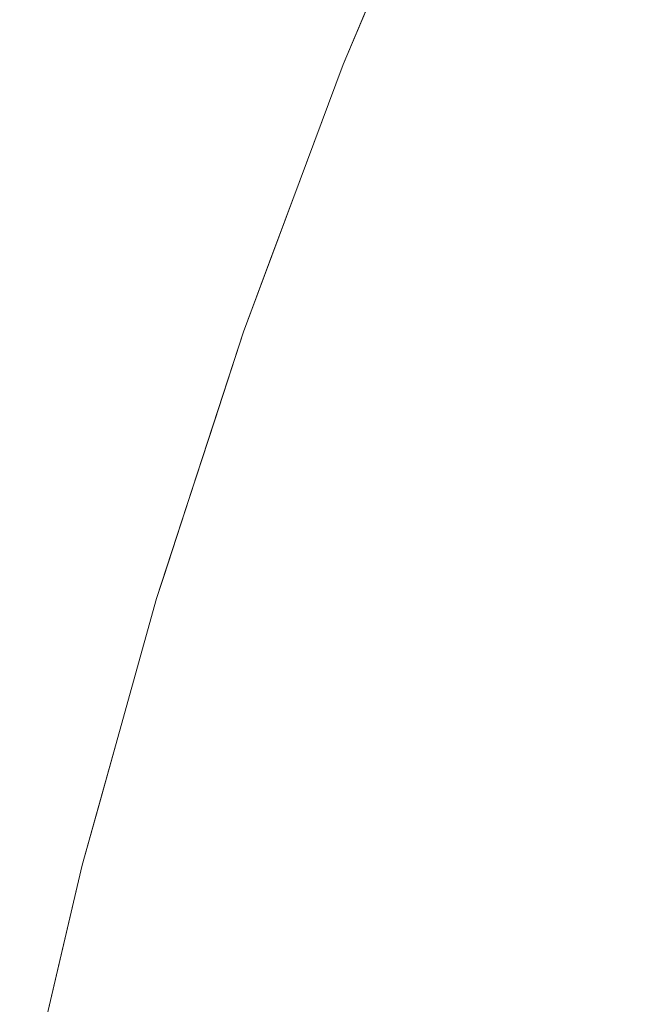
# Model space of a CAD drawing. Header units: centimetres. Extents: x -35.1 to 36.2, y 3.4 to 5.2.
# Tile 58 of 256: x -35.08488 to -35.07735, y 5.11741 to 5.1292. Entities that reach past the tile are written whole.
import ezdxf

# ---------------------------------------------------------------- set-up
doc = ezdxf.new("R2010")
doc.units = ezdxf.units.CM
doc.header["$LTSCALE"] = 2.54
doc.layers.add('Lucido design-1', color=7, linetype='Continuous')

# ---------------------------------------------------------------- blocks, each defined once
blk = doc.blocks.new('Gruppo-4-1')
at = {"color": 7, "linetype": 'Continuous', "lineweight": 9}
for points, invisible_edges in [([(-35.08039, 5.130137, -1872.917076), (-35.081171, 5.128209, -1872.917076), (-35.081011, 5.128658, -1872.915514)], 11), ([(-35.08039, 5.130137, -1872.917076), (-35.080343, 5.130126, -1872.918638), (-35.081124, 5.128198, -1872.918638), (-35.081171, 5.128209, -1872.917076)], 15), ([(-35.081046, 5.128181, -1872.920199), (-35.081124, 5.128198, -1872.918638), (-35.080343, 5.130126, -1872.918638), (-35.080266, 5.130108, -1872.920199)], 15), ([(-35.080266, 5.130108, -1872.920199), (-35.080157, 5.130082, -1872.921758), (-35.080936, 5.128157, -1872.921758), (-35.081046, 5.128181, -1872.920199)], 15), ([(-35.081011, 5.128658, -1872.915514), (-35.080389, 5.130134, -1872.915514), (-35.08039, 5.130137, -1872.917076)], 10), ([(-35.080795, 5.12917, -1872.315514), (-35.080389, 5.130134, -1872.315514), (-35.080389, 5.130134, -1872.915514), (-35.081011, 5.128658, -1872.915514)], 10), ([(-35.080795, 5.128127, -1872.923315), (-35.080936, 5.128157, -1872.921758), (-35.080157, 5.130082, -1872.921758), (-35.080017, 5.130049, -1872.923315)], 15), ([(-35.080742, 5.12916, -1872.31239), (-35.080343, 5.130126, -1872.31239), (-35.080389, 5.130134, -1872.315514), (-35.080795, 5.12917, -1872.315514)], 11), ([(-35.080017, 5.130049, -1872.923315), (-35.079846, 5.130009, -1872.924868), (-35.080623, 5.128089, -1872.924868), (-35.080795, 5.128127, -1872.923315)], 15), ([(-35.080554, 5.129118, -1872.30927), (-35.080157, 5.130082, -1872.30927), (-35.080343, 5.130126, -1872.31239), (-35.080742, 5.12916, -1872.31239)], 15), ([(-35.080243, 5.129047, -1872.30616), (-35.079846, 5.130009, -1872.30616), (-35.080157, 5.130082, -1872.30927), (-35.080554, 5.129118, -1872.30927)], 15), ([(-35.080421, 5.128045, -1872.926419), (-35.080623, 5.128089, -1872.924868), (-35.079846, 5.130009, -1872.924868), (-35.079645, 5.129962, -1872.926419)], 15), ([(-35.079645, 5.129962, -1872.926419), (-35.079412, 5.129908, -1872.927965), (-35.080187, 5.127994, -1872.927965), (-35.080421, 5.128045, -1872.926419)], 15), ([(-35.079808, 5.128949, -1872.303063), (-35.079412, 5.129908, -1872.303063), (-35.079846, 5.130009, -1872.30616), (-35.080243, 5.129047, -1872.30616)], 15), ([(-35.079923, 5.127937, -1872.929507), (-35.080187, 5.127994, -1872.927965), (-35.079412, 5.129908, -1872.927965), (-35.07915, 5.129846, -1872.929507)], 15), ([(-35.07915, 5.129846, -1872.929507), (-35.078857, 5.129778, -1872.931044), (-35.079628, 5.127872, -1872.931044), (-35.079923, 5.127937, -1872.929507)], 15), ([(-35.079251, 5.128823, -1872.299984), (-35.078857, 5.129778, -1872.299984), (-35.079412, 5.129908, -1872.303063), (-35.079808, 5.128949, -1872.303063)], 15), ([(-35.079304, 5.127801, -1872.932576), (-35.079628, 5.127872, -1872.931044), (-35.078857, 5.129778, -1872.931044), (-35.078534, 5.129702, -1872.932576)], 15), ([(-35.078534, 5.129702, -1872.932576), (-35.078182, 5.129619, -1872.934101), (-35.078949, 5.127724, -1872.934101), (-35.079304, 5.127801, -1872.932576)], 15), ([(-35.078573, 5.12867, -1872.296927), (-35.078182, 5.129619, -1872.296927), (-35.078857, 5.129778, -1872.299984), (-35.079251, 5.128823, -1872.299984)], 15), ([(-35.078564, 5.12764, -1872.935619), (-35.078949, 5.127724, -1872.934101), (-35.078182, 5.129619, -1872.934101), (-35.077799, 5.12953, -1872.935619)], 15), ([(-35.077777, 5.128489, -1872.293898), (-35.077388, 5.129433, -1872.293898), (-35.078182, 5.129619, -1872.296927), (-35.078573, 5.12867, -1872.296927)], 15), ([(-35.077799, 5.12953, -1872.935619), (-35.077388, 5.129433, -1872.93713), (-35.07815, 5.12755, -1872.93713), (-35.078564, 5.12764, -1872.935619)], 15), ([(-35.077707, 5.127453, -1872.938634), (-35.07815, 5.12755, -1872.93713), (-35.077388, 5.129433, -1872.93713), (-35.076948, 5.12933, -1872.938634)], 15), ([(-35.076864, 5.128283, -1872.290899), (-35.076478, 5.12922, -1872.290899), (-35.077388, 5.129433, -1872.293898), (-35.077777, 5.128489, -1872.293898)], 15), ([(-35.076948, 5.12933, -1872.938634), (-35.076478, 5.12922, -1872.940129), (-35.077235, 5.12735, -1872.940129), (-35.077707, 5.127453, -1872.938634)], 15), ([(-35.080795, 5.12917, -1872.315514), (-35.081011, 5.128658, -1872.315514), (-35.081124, 5.128198, -1872.31239), (-35.080742, 5.12916, -1872.31239)], 14), ([(-35.080742, 5.12916, -1872.31239), (-35.081124, 5.128198, -1872.31239), (-35.080936, 5.128157, -1872.30927), (-35.080554, 5.129118, -1872.30927)], 15), ([(-35.081011, 5.128658, -1872.915514), (-35.081011, 5.128658, -1872.315514), (-35.080795, 5.12917, -1872.315514)], 9), ([(-35.080554, 5.129118, -1872.30927), (-35.080936, 5.128157, -1872.30927), (-35.080623, 5.128089, -1872.30616), (-35.080243, 5.129047, -1872.30616)], 15), ([(-35.080243, 5.129047, -1872.30616), (-35.080623, 5.128089, -1872.30616), (-35.080187, 5.127994, -1872.303063), (-35.079808, 5.128949, -1872.303063)], 15), ([(-35.079808, 5.128949, -1872.303063), (-35.080187, 5.127994, -1872.303063), (-35.079628, 5.127872, -1872.299984), (-35.079251, 5.128823, -1872.299984)], 15), ([(-35.079251, 5.128823, -1872.299984), (-35.079628, 5.127872, -1872.299984), (-35.078949, 5.127724, -1872.296927), (-35.078573, 5.12867, -1872.296927)], 15), ([(-35.081011, 5.128658, -1872.915514), (-35.082203, 5.125461, -1872.915514), (-35.081892, 5.126296, -1872.315514), (-35.081537, 5.127248, -1872.315514)], 10), ([(-35.081889, 5.126298, -1872.917076), (-35.082203, 5.125461, -1872.915514), (-35.081011, 5.128658, -1872.915514), (-35.081171, 5.128209, -1872.917076)], 13), ([(-35.08149, 5.127241, -1872.31239), (-35.081124, 5.128198, -1872.31239), (-35.081011, 5.128658, -1872.315514), (-35.081537, 5.127248, -1872.315514)], 11), ([(-35.081537, 5.127248, -1872.315514), (-35.081011, 5.128658, -1872.315514), (-35.081011, 5.128658, -1872.915514)], 10), ([(-35.078573, 5.12867, -1872.296927), (-35.078949, 5.127724, -1872.296927), (-35.07815, 5.12755, -1872.293898), (-35.077777, 5.128489, -1872.293898)], 15), ([(-35.077777, 5.128489, -1872.293898), (-35.07815, 5.12755, -1872.293898), (-35.077235, 5.12735, -1872.290899), (-35.076864, 5.128283, -1872.290899)], 15), ([(-35.081171, 5.128209, -1872.917076), (-35.081124, 5.128198, -1872.918638), (-35.081842, 5.126288, -1872.918638), (-35.081889, 5.126298, -1872.917076)], 15), ([(-35.081763, 5.126272, -1872.920199), (-35.081842, 5.126288, -1872.918638), (-35.081124, 5.128198, -1872.918638), (-35.081046, 5.128181, -1872.920199)], 15), ([(-35.081046, 5.128181, -1872.920199), (-35.080936, 5.128157, -1872.921758), (-35.081653, 5.12625, -1872.921758), (-35.081763, 5.126272, -1872.920199)], 15), ([(-35.081511, 5.126221, -1872.923315), (-35.081653, 5.12625, -1872.921758), (-35.080936, 5.128157, -1872.921758), (-35.080795, 5.128127, -1872.923315)], 15), ([(-35.081302, 5.127201, -1872.30927), (-35.080936, 5.128157, -1872.30927), (-35.081124, 5.128198, -1872.31239), (-35.08149, 5.127241, -1872.31239)], 15), ([(-35.080989, 5.127136, -1872.30616), (-35.080623, 5.128089, -1872.30616), (-35.080936, 5.128157, -1872.30927), (-35.081302, 5.127201, -1872.30927)], 15), ([(-35.080795, 5.128127, -1872.923315), (-35.080623, 5.128089, -1872.924868), (-35.081338, 5.126187, -1872.924868), (-35.081511, 5.126221, -1872.923315)], 15), ([(-35.081135, 5.126145, -1872.926419), (-35.081338, 5.126187, -1872.924868), (-35.080623, 5.128089, -1872.924868), (-35.080421, 5.128045, -1872.926419)], 15), ([(-35.080421, 5.128045, -1872.926419), (-35.080187, 5.127994, -1872.927965), (-35.0809, 5.126098, -1872.927965), (-35.081135, 5.126145, -1872.926419)], 15), ([(-35.080551, 5.127044, -1872.303063), (-35.080187, 5.127994, -1872.303063), (-35.080623, 5.128089, -1872.30616), (-35.080989, 5.127136, -1872.30616)], 15), ([(-35.080634, 5.126044, -1872.929507), (-35.0809, 5.126098, -1872.927965), (-35.080187, 5.127994, -1872.927965), (-35.079923, 5.127937, -1872.929507)], 15), ([(-35.079923, 5.127937, -1872.929507), (-35.079628, 5.127872, -1872.931044), (-35.080338, 5.125984, -1872.931044), (-35.080634, 5.126044, -1872.929507)], 15), ([(-35.079991, 5.126926, -1872.299984), (-35.079628, 5.127872, -1872.299984), (-35.080187, 5.127994, -1872.303063), (-35.080551, 5.127044, -1872.303063)], 15), ([(-35.080011, 5.125918, -1872.932576), (-35.080338, 5.125984, -1872.931044), (-35.079628, 5.127872, -1872.931044), (-35.079304, 5.127801, -1872.932576)], 15), ([(-35.079304, 5.127801, -1872.932576), (-35.078949, 5.127724, -1872.934101), (-35.079654, 5.125846, -1872.934101), (-35.080011, 5.125918, -1872.932576)], 15), ([(-35.079309, 5.126783, -1872.296927), (-35.078949, 5.127724, -1872.296927), (-35.079628, 5.127872, -1872.299984), (-35.079991, 5.126926, -1872.299984)], 15), ([(-35.079268, 5.125768, -1872.935619), (-35.079654, 5.125846, -1872.934101), (-35.078949, 5.127724, -1872.934101), (-35.078564, 5.12764, -1872.935619)], 15), ([(-35.078508, 5.126615, -1872.293898), (-35.07815, 5.12755, -1872.293898), (-35.078949, 5.127724, -1872.296927), (-35.079309, 5.126783, -1872.296927)], 15), ([(-35.078564, 5.12764, -1872.935619), (-35.07815, 5.12755, -1872.93713), (-35.078852, 5.125684, -1872.93713), (-35.079268, 5.125768, -1872.935619)], 15), ([(-35.078406, 5.125594, -1872.938634), (-35.078852, 5.125684, -1872.93713), (-35.07815, 5.12755, -1872.93713), (-35.077707, 5.127453, -1872.938634)], 15), ([(-35.077591, 5.126422, -1872.290899), (-35.077235, 5.12735, -1872.290899), (-35.07815, 5.12755, -1872.293898), (-35.078508, 5.126615, -1872.293898)], 15), ([(-35.077707, 5.127453, -1872.938634), (-35.077235, 5.12735, -1872.940129), (-35.077931, 5.125498, -1872.940129), (-35.078406, 5.125594, -1872.938634)], 15), ([(-35.077428, 5.125397, -1872.941616), (-35.077931, 5.125498, -1872.940129), (-35.077235, 5.12735, -1872.940129), (-35.076735, 5.127241, -1872.941616)], 15), ([(-35.076558, 5.126205, -1872.287934), (-35.076206, 5.127126, -1872.287934), (-35.077235, 5.12735, -1872.290899), (-35.077591, 5.126422, -1872.290899)], 15), ([(-35.081537, 5.127248, -1872.315514), (-35.081892, 5.126296, -1872.315514), (-35.081842, 5.126288, -1872.31239), (-35.08149, 5.127241, -1872.31239)], 14), ([(-35.08149, 5.127241, -1872.31239), (-35.081842, 5.126288, -1872.31239), (-35.081653, 5.12625, -1872.30927), (-35.081302, 5.127201, -1872.30927)], 15), ([(-35.081302, 5.127201, -1872.30927), (-35.081653, 5.12625, -1872.30927), (-35.081338, 5.126187, -1872.30616), (-35.080989, 5.127136, -1872.30616)], 15), ([(-35.076735, 5.127241, -1872.941616), (-35.076206, 5.127126, -1872.943094), (-35.076896, 5.125289, -1872.943094), (-35.077428, 5.125397, -1872.941616)], 15), ([(-35.080989, 5.127136, -1872.30616), (-35.081338, 5.126187, -1872.30616), (-35.0809, 5.126098, -1872.303063), (-35.080551, 5.127044, -1872.303063)], 15), ([(-35.080551, 5.127044, -1872.303063), (-35.0809, 5.126098, -1872.303063), (-35.080338, 5.125984, -1872.299984), (-35.079991, 5.126926, -1872.299984)], 15), ([(-35.079991, 5.126926, -1872.299984), (-35.080338, 5.125984, -1872.299984), (-35.079654, 5.125846, -1872.296927), (-35.079309, 5.126783, -1872.296927)], 15), ([(-35.079309, 5.126783, -1872.296927), (-35.079654, 5.125846, -1872.296927), (-35.078852, 5.125684, -1872.293898), (-35.078508, 5.126615, -1872.293898)], 15), ([(-35.078508, 5.126615, -1872.293898), (-35.078852, 5.125684, -1872.293898), (-35.077931, 5.125498, -1872.290899), (-35.077591, 5.126422, -1872.290899)], 15), ([(-35.077591, 5.126422, -1872.290899), (-35.077931, 5.125498, -1872.290899), (-35.076896, 5.125289, -1872.287934), (-35.076558, 5.126205, -1872.287934)], 15), ([(-35.082547, 5.124406, -1872.917076), (-35.082203, 5.125461, -1872.915514), (-35.081889, 5.126298, -1872.917076)], 11), ([(-35.081889, 5.126298, -1872.917076), (-35.081842, 5.126288, -1872.918638), (-35.082499, 5.124397, -1872.918638), (-35.082547, 5.124406, -1872.917076)], 15), ([(-35.08242, 5.124382, -1872.920199), (-35.082499, 5.124397, -1872.918638), (-35.081842, 5.126288, -1872.918638), (-35.081763, 5.126272, -1872.920199)], 15), ([(-35.081763, 5.126272, -1872.920199), (-35.081653, 5.12625, -1872.921758), (-35.082309, 5.124361, -1872.921758), (-35.08242, 5.124382, -1872.920199)], 15), ([(-35.082178, 5.12534, -1872.31239), (-35.081842, 5.126288, -1872.31239), (-35.081892, 5.126296, -1872.315514), (-35.082203, 5.125461, -1872.315514)], 11), ([(-35.082203, 5.125461, -1872.915514), (-35.082203, 5.125461, -1872.315514), (-35.081892, 5.126296, -1872.315514)], 9), ([(-35.081988, 5.125303, -1872.30927), (-35.081653, 5.12625, -1872.30927), (-35.081842, 5.126288, -1872.31239), (-35.082178, 5.12534, -1872.31239)], 15), ([(-35.082167, 5.124335, -1872.923315), (-35.082309, 5.124361, -1872.921758), (-35.081653, 5.12625, -1872.921758), (-35.081511, 5.126221, -1872.923315)], 15), ([(-35.081511, 5.126221, -1872.923315), (-35.081338, 5.126187, -1872.924868), (-35.081993, 5.124302, -1872.924868), (-35.082167, 5.124335, -1872.923315)], 15), ([(-35.081788, 5.124264, -1872.926419), (-35.081993, 5.124302, -1872.924868), (-35.081338, 5.126187, -1872.924868), (-35.081135, 5.126145, -1872.926419)], 15), ([(-35.081673, 5.125242, -1872.30616), (-35.081338, 5.126187, -1872.30616), (-35.081653, 5.12625, -1872.30927), (-35.081988, 5.125303, -1872.30927)], 15), ([(-35.081135, 5.126145, -1872.926419), (-35.0809, 5.126098, -1872.927965), (-35.081552, 5.12422, -1872.927965), (-35.081788, 5.124264, -1872.926419)], 15), ([(-35.081233, 5.125157, -1872.303063), (-35.0809, 5.126098, -1872.303063), (-35.081338, 5.126187, -1872.30616), (-35.081673, 5.125242, -1872.30616)], 15), ([(-35.081285, 5.12417, -1872.929507), (-35.081552, 5.12422, -1872.927965), (-35.0809, 5.126098, -1872.927965), (-35.080634, 5.126044, -1872.929507)], 15), ([(-35.080634, 5.126044, -1872.929507), (-35.080338, 5.125984, -1872.931044), (-35.080988, 5.124115, -1872.931044), (-35.081285, 5.12417, -1872.929507)], 15), ([(-35.08067, 5.125047, -1872.299984), (-35.080338, 5.125984, -1872.299984), (-35.0809, 5.126098, -1872.303063), (-35.081233, 5.125157, -1872.303063)], 15), ([(-35.080659, 5.124054, -1872.932576), (-35.080988, 5.124115, -1872.931044), (-35.080338, 5.125984, -1872.931044), (-35.080011, 5.125918, -1872.932576)], 15), ([(-35.079985, 5.124914, -1872.296927), (-35.079654, 5.125846, -1872.296927), (-35.080338, 5.125984, -1872.299984), (-35.08067, 5.125047, -1872.299984)], 15), ([(-35.080011, 5.125918, -1872.932576), (-35.079654, 5.125846, -1872.934101), (-35.080301, 5.123987, -1872.934101), (-35.080659, 5.124054, -1872.932576)], 15), ([(-35.079912, 5.123914, -1872.935619), (-35.080301, 5.123987, -1872.934101), (-35.079654, 5.125846, -1872.934101), (-35.079268, 5.125768, -1872.935619)], 15), ([(-35.07918, 5.124758, -1872.293898), (-35.078852, 5.125684, -1872.293898), (-35.079654, 5.125846, -1872.296927), (-35.079985, 5.124914, -1872.296927)], 15), ([(-35.079268, 5.125768, -1872.935619), (-35.078852, 5.125684, -1872.93713), (-35.079494, 5.123836, -1872.93713), (-35.079912, 5.123914, -1872.935619)], 15), ([(-35.079046, 5.123753, -1872.938634), (-35.079494, 5.123836, -1872.93713), (-35.078852, 5.125684, -1872.93713), (-35.078406, 5.125594, -1872.938634)], 15), ([(-35.078257, 5.124579, -1872.290899), (-35.077931, 5.125498, -1872.290899), (-35.078852, 5.125684, -1872.293898), (-35.07918, 5.124758, -1872.293898)], 15), ([(-35.078406, 5.125594, -1872.938634), (-35.077931, 5.125498, -1872.940129), (-35.078569, 5.123664, -1872.940129), (-35.079046, 5.123753, -1872.938634)], 15), ([(-35.082203, 5.125461, -1872.915514), (-35.083243, 5.122268, -1872.915514), (-35.083243, 5.122268, -1872.315514), (-35.083157, 5.122534, -1872.315514)], 10), ([(-35.083146, 5.122533, -1872.917076), (-35.083243, 5.122268, -1872.915514), (-35.082203, 5.125461, -1872.915514), (-35.082547, 5.124406, -1872.917076)], 13), ([(-35.082203, 5.125461, -1872.915514), (-35.083157, 5.122534, -1872.315514), (-35.082853, 5.123464, -1872.315514), (-35.082548, 5.124404, -1872.315514)], 9), ([(-35.082203, 5.125461, -1872.315514), (-35.082548, 5.124404, -1872.315514), (-35.082499, 5.124397, -1872.31239), (-35.082178, 5.12534, -1872.31239)], 14), ([(-35.082548, 5.124404, -1872.315514), (-35.082203, 5.125461, -1872.315514), (-35.082203, 5.125461, -1872.915514)], 10), ([(-35.078063, 5.12357, -1872.941616), (-35.078569, 5.123664, -1872.940129), (-35.077931, 5.125498, -1872.940129), (-35.077428, 5.125397, -1872.941616)], 15), ([(-35.077219, 5.124377, -1872.287934), (-35.076896, 5.125289, -1872.287934), (-35.077931, 5.125498, -1872.290899), (-35.078257, 5.124579, -1872.290899)], 15), ([(-35.082178, 5.12534, -1872.31239), (-35.082499, 5.124397, -1872.31239), (-35.082309, 5.124361, -1872.30927), (-35.081988, 5.125303, -1872.30927)], 15), ([(-35.077428, 5.125397, -1872.941616), (-35.076896, 5.125289, -1872.943094), (-35.077528, 5.12347, -1872.943094), (-35.078063, 5.12357, -1872.941616)], 15), ([(-35.081988, 5.125303, -1872.30927), (-35.082309, 5.124361, -1872.30927), (-35.081993, 5.124302, -1872.30616), (-35.081673, 5.125242, -1872.30616)], 15), ([(-35.081673, 5.125242, -1872.30616), (-35.081993, 5.124302, -1872.30616), (-35.081552, 5.12422, -1872.303063), (-35.081233, 5.125157, -1872.303063)], 15), ([(-35.076966, 5.123365, -1872.944562), (-35.077528, 5.12347, -1872.943094), (-35.076896, 5.125289, -1872.943094), (-35.076337, 5.125176, -1872.944562)], 15), ([(-35.081233, 5.125157, -1872.303063), (-35.081552, 5.12422, -1872.303063), (-35.080988, 5.124115, -1872.299984), (-35.08067, 5.125047, -1872.299984)], 15), ([(-35.08067, 5.125047, -1872.299984), (-35.080988, 5.124115, -1872.299984), (-35.080301, 5.123987, -1872.296927), (-35.079985, 5.124914, -1872.296927)], 15), ([(-35.079985, 5.124914, -1872.296927), (-35.080301, 5.123987, -1872.296927), (-35.079494, 5.123836, -1872.293898), (-35.07918, 5.124758, -1872.293898)], 15), ([(-35.07918, 5.124758, -1872.293898), (-35.079494, 5.123836, -1872.293898), (-35.078569, 5.123664, -1872.290899), (-35.078257, 5.124579, -1872.290899)], 15), ([(-35.078257, 5.124579, -1872.290899), (-35.078569, 5.123664, -1872.290899), (-35.077528, 5.12347, -1872.287934), (-35.077219, 5.124377, -1872.287934)], 15), ([(-35.082547, 5.124406, -1872.917076), (-35.082499, 5.124397, -1872.918638), (-35.083098, 5.122525, -1872.918638), (-35.083146, 5.122533, -1872.917076)], 15), ([(-35.083018, 5.122511, -1872.920199), (-35.083098, 5.122525, -1872.918638), (-35.082499, 5.124397, -1872.918638), (-35.08242, 5.124382, -1872.920199)], 15), ([(-35.08242, 5.124382, -1872.920199), (-35.082309, 5.124361, -1872.921758), (-35.082907, 5.122492, -1872.921758), (-35.083018, 5.122511, -1872.920199)], 15), ([(-35.082806, 5.123458, -1872.31239), (-35.082499, 5.124397, -1872.31239), (-35.082548, 5.124404, -1872.315514), (-35.082853, 5.123464, -1872.315514)], 11), ([(-35.082615, 5.123424, -1872.30927), (-35.082309, 5.124361, -1872.30927), (-35.082499, 5.124397, -1872.31239), (-35.082806, 5.123458, -1872.31239)], 15), ([(-35.077219, 5.124377, -1872.287934), (-35.077528, 5.12347, -1872.287934), (-35.076376, 5.123255, -1872.285009), (-35.07607, 5.124154, -1872.285009)], 15), ([(-35.082764, 5.122467, -1872.923315), (-35.082907, 5.122492, -1872.921758), (-35.082309, 5.124361, -1872.921758), (-35.082167, 5.124335, -1872.923315)], 15), ([(-35.082167, 5.124335, -1872.923315), (-35.081993, 5.124302, -1872.924868), (-35.08259, 5.122438, -1872.924868), (-35.082764, 5.122467, -1872.923315)], 15), ([(-35.082299, 5.123367, -1872.30616), (-35.081993, 5.124302, -1872.30616), (-35.082309, 5.124361, -1872.30927), (-35.082615, 5.123424, -1872.30927)], 15), ([(-35.082384, 5.122402, -1872.926419), (-35.08259, 5.122438, -1872.924868), (-35.081993, 5.124302, -1872.924868), (-35.081788, 5.124264, -1872.926419)], 15), ([(-35.081788, 5.124264, -1872.926419), (-35.081552, 5.12422, -1872.927965), (-35.082147, 5.122362, -1872.927965), (-35.082384, 5.122402, -1872.926419)], 15), ([(-35.081857, 5.123288, -1872.303063), (-35.081552, 5.12422, -1872.303063), (-35.081993, 5.124302, -1872.30616), (-35.082299, 5.123367, -1872.30616)], 15), ([(-35.081879, 5.122316, -1872.929507), (-35.082147, 5.122362, -1872.927965), (-35.081552, 5.12422, -1872.927965), (-35.081285, 5.12417, -1872.929507)], 15), ([(-35.081285, 5.12417, -1872.929507), (-35.080988, 5.124115, -1872.931044), (-35.08158, 5.122265, -1872.931044), (-35.081879, 5.122316, -1872.929507)], 15), ([(-35.081291, 5.123187, -1872.299984), (-35.080988, 5.124115, -1872.299984), (-35.081552, 5.12422, -1872.303063), (-35.081857, 5.123288, -1872.303063)], 15), ([(-35.08125, 5.122208, -1872.932576), (-35.08158, 5.122265, -1872.931044), (-35.080988, 5.124115, -1872.931044), (-35.080659, 5.124054, -1872.932576)], 15), ([(-35.080602, 5.123064, -1872.296927), (-35.080301, 5.123987, -1872.296927), (-35.080988, 5.124115, -1872.299984), (-35.081291, 5.123187, -1872.299984)], 15), ([(-35.080659, 5.124054, -1872.932576), (-35.080301, 5.123987, -1872.934101), (-35.08089, 5.122146, -1872.934101), (-35.08125, 5.122208, -1872.932576)], 15), ([(-35.080499, 5.12208, -1872.935619), (-35.08089, 5.122146, -1872.934101), (-35.080301, 5.123987, -1872.934101), (-35.079912, 5.123914, -1872.935619)], 15), ([(-35.079793, 5.12292, -1872.293898), (-35.079494, 5.123836, -1872.293898), (-35.080301, 5.123987, -1872.296927), (-35.080602, 5.123064, -1872.296927)], 15), ([(-35.079912, 5.123914, -1872.935619), (-35.079494, 5.123836, -1872.93713), (-35.080079, 5.122008, -1872.93713), (-35.080499, 5.12208, -1872.935619)], 15), ([(-35.079629, 5.121931, -1872.938634), (-35.080079, 5.122008, -1872.93713), (-35.079494, 5.123836, -1872.93713), (-35.079046, 5.123753, -1872.938634)], 15), ([(-35.078866, 5.122754, -1872.290899), (-35.078569, 5.123664, -1872.290899), (-35.079494, 5.123836, -1872.293898), (-35.079793, 5.12292, -1872.293898)], 15), ([(-35.079046, 5.123753, -1872.938634), (-35.078569, 5.123664, -1872.940129), (-35.079149, 5.121849, -1872.940129), (-35.079629, 5.121931, -1872.938634)], 15), ([(-35.078641, 5.121762, -1872.941616), (-35.079149, 5.121849, -1872.940129), (-35.078569, 5.123664, -1872.940129), (-35.078063, 5.12357, -1872.941616)], 15), ([(-35.077823, 5.122567, -1872.287934), (-35.077528, 5.12347, -1872.287934), (-35.078569, 5.123664, -1872.290899), (-35.078866, 5.122754, -1872.290899)], 15), ([(-35.078063, 5.12357, -1872.941616), (-35.077528, 5.12347, -1872.943094), (-35.078104, 5.12167, -1872.943094), (-35.078641, 5.121762, -1872.941616)], 15), ([(-35.082853, 5.123464, -1872.315514), (-35.083157, 5.122534, -1872.315514), (-35.083098, 5.122525, -1872.31239), (-35.082806, 5.123458, -1872.31239)], 14), ([(-35.082806, 5.123458, -1872.31239), (-35.083098, 5.122525, -1872.31239), (-35.082907, 5.122492, -1872.30927), (-35.082615, 5.123424, -1872.30927)], 15), ([(-35.077539, 5.121573, -1872.944562), (-35.078104, 5.12167, -1872.943094), (-35.077528, 5.12347, -1872.943094), (-35.076966, 5.123365, -1872.944562)], 15), ([(-35.076668, 5.122361, -1872.285009), (-35.076376, 5.123255, -1872.285009), (-35.077528, 5.12347, -1872.287934), (-35.077823, 5.122567, -1872.287934)], 15), ([(-35.082615, 5.123424, -1872.30927), (-35.082907, 5.122492, -1872.30927), (-35.08259, 5.122438, -1872.30616), (-35.082299, 5.123367, -1872.30616)], 15), ([(-35.082299, 5.123367, -1872.30616), (-35.08259, 5.122438, -1872.30616), (-35.082147, 5.122362, -1872.303063), (-35.081857, 5.123288, -1872.303063)], 15), ([(-35.076966, 5.123365, -1872.944562), (-35.076376, 5.123255, -1872.946019), (-35.076946, 5.121471, -1872.946019), (-35.077539, 5.121573, -1872.944562)], 15), ([(-35.081857, 5.123288, -1872.303063), (-35.082147, 5.122362, -1872.303063), (-35.08158, 5.122265, -1872.299984), (-35.081291, 5.123187, -1872.299984)], 15), ([(-35.081291, 5.123187, -1872.299984), (-35.08158, 5.122265, -1872.299984), (-35.08089, 5.122146, -1872.296927), (-35.080602, 5.123064, -1872.296927)], 15), ([(-35.080602, 5.123064, -1872.296927), (-35.08089, 5.122146, -1872.296927), (-35.080079, 5.122008, -1872.293898), (-35.079793, 5.12292, -1872.293898)], 15), ([(-35.079793, 5.12292, -1872.293898), (-35.080079, 5.122008, -1872.293898), (-35.079149, 5.121849, -1872.290899), (-35.078866, 5.122754, -1872.290899)], 15), ([(-35.078866, 5.122754, -1872.290899), (-35.079149, 5.121849, -1872.290899), (-35.078104, 5.12167, -1872.287934), (-35.077823, 5.122567, -1872.287934)], 15), ([(-35.083243, 5.122268, -1872.915514), (-35.083146, 5.122533, -1872.917076), (-35.083689, 5.12068, -1872.917076)], 11), ([(-35.083146, 5.122533, -1872.917076), (-35.083098, 5.122525, -1872.918638), (-35.083641, 5.120673, -1872.918638), (-35.083689, 5.12068, -1872.917076)], 15), ([(-35.083561, 5.12066, -1872.920199), (-35.083641, 5.120673, -1872.918638), (-35.083098, 5.122525, -1872.918638), (-35.083018, 5.122511, -1872.920199)], 15), ([(-35.083018, 5.122511, -1872.920199), (-35.082907, 5.122492, -1872.921758), (-35.083449, 5.120643, -1872.921758), (-35.083561, 5.12066, -1872.920199)], 15), ([(-35.083306, 5.12062, -1872.923315), (-35.083449, 5.120643, -1872.921758), (-35.082907, 5.122492, -1872.921758), (-35.082764, 5.122467, -1872.923315)], 15), ([(-35.083376, 5.121596, -1872.31239), (-35.083098, 5.122525, -1872.31239), (-35.083157, 5.122534, -1872.315514), (-35.083243, 5.122268, -1872.315514)], 11), ([(-35.083185, 5.121565, -1872.30927), (-35.082907, 5.122492, -1872.30927), (-35.083098, 5.122525, -1872.31239), (-35.083376, 5.121596, -1872.31239)], 15), ([(-35.082867, 5.121513, -1872.30616), (-35.08259, 5.122438, -1872.30616), (-35.082907, 5.122492, -1872.30927), (-35.083185, 5.121565, -1872.30927)], 15), ([(-35.077823, 5.122567, -1872.287934), (-35.078104, 5.12167, -1872.287934), (-35.076946, 5.121471, -1872.285009), (-35.076668, 5.122361, -1872.285009)], 15), ([(-35.082764, 5.122467, -1872.923315), (-35.08259, 5.122438, -1872.924868), (-35.08313, 5.120593, -1872.924868), (-35.083306, 5.12062, -1872.923315)], 15), ([(-35.082924, 5.120561, -1872.926419), (-35.08313, 5.120593, -1872.924868), (-35.08259, 5.122438, -1872.924868), (-35.082384, 5.122402, -1872.926419)], 15), ([(-35.082384, 5.122402, -1872.926419), (-35.082147, 5.122362, -1872.927965), (-35.082686, 5.120523, -1872.927965), (-35.082924, 5.120561, -1872.926419)], 15), ([(-35.082423, 5.12144, -1872.303063), (-35.082147, 5.122362, -1872.303063), (-35.08259, 5.122438, -1872.30616), (-35.082867, 5.121513, -1872.30616)], 15), ([(-35.084135, 5.119079, -1872.315514), (-35.083944, 5.119761, -1872.315514), (-35.083243, 5.122268, -1872.915514), (-35.083688, 5.120678, -1872.915514)], 10), ([(-35.083243, 5.122268, -1872.915514), (-35.083944, 5.119761, -1872.315514), (-35.083688, 5.120678, -1872.315514)], 9), ([(-35.083689, 5.12068, -1872.917076), (-35.083688, 5.120678, -1872.915514), (-35.083243, 5.122268, -1872.915514)], 9), ([(-35.083243, 5.122268, -1872.315514), (-35.083688, 5.120678, -1872.315514), (-35.083641, 5.120673, -1872.31239), (-35.083376, 5.121596, -1872.31239)], 14), ([(-35.083688, 5.120678, -1872.315514), (-35.083243, 5.122268, -1872.315514), (-35.083243, 5.122268, -1872.915514)], 10), ([(-35.082416, 5.120481, -1872.929507), (-35.082686, 5.120523, -1872.927965), (-35.082147, 5.122362, -1872.927965), (-35.081879, 5.122316, -1872.929507)], 15), ([(-35.081855, 5.121347, -1872.299984), (-35.08158, 5.122265, -1872.299984), (-35.082147, 5.122362, -1872.303063), (-35.082423, 5.12144, -1872.303063)], 15), ([(-35.081879, 5.122316, -1872.929507), (-35.08158, 5.122265, -1872.931044), (-35.082116, 5.120434, -1872.931044), (-35.082416, 5.120481, -1872.929507)], 15), ([(-35.081785, 5.120382, -1872.932576), (-35.082116, 5.120434, -1872.931044), (-35.08158, 5.122265, -1872.931044), (-35.08125, 5.122208, -1872.932576)], 15), ([(-35.081163, 5.121234, -1872.296927), (-35.08089, 5.122146, -1872.296927), (-35.08158, 5.122265, -1872.299984), (-35.081855, 5.121347, -1872.299984)], 15), ([(-35.08125, 5.122208, -1872.932576), (-35.08089, 5.122146, -1872.934101), (-35.081423, 5.120326, -1872.934101), (-35.081785, 5.120382, -1872.932576)], 15), ([(-35.081031, 5.120265, -1872.935619), (-35.081423, 5.120326, -1872.934101), (-35.08089, 5.122146, -1872.934101), (-35.080499, 5.12208, -1872.935619)], 15), ([(-35.080351, 5.121101, -1872.293898), (-35.080079, 5.122008, -1872.293898), (-35.08089, 5.122146, -1872.296927), (-35.081163, 5.121234, -1872.296927)], 15), ([(-35.080499, 5.12208, -1872.935619), (-35.080079, 5.122008, -1872.93713), (-35.080609, 5.120199, -1872.93713), (-35.081031, 5.120265, -1872.935619)], 15), ([(-35.080157, 5.120128, -1872.938634), (-35.080609, 5.120199, -1872.93713), (-35.080079, 5.122008, -1872.93713), (-35.079629, 5.121931, -1872.938634)], 15), ([(-35.079419, 5.120948, -1872.290899), (-35.079149, 5.121849, -1872.290899), (-35.080079, 5.122008, -1872.293898), (-35.080351, 5.121101, -1872.293898)], 15), ([(-35.079629, 5.121931, -1872.938634), (-35.079149, 5.121849, -1872.940129), (-35.079676, 5.120053, -1872.940129), (-35.080157, 5.120128, -1872.938634)], 15), ([(-35.079165, 5.119973, -1872.941616), (-35.079676, 5.120053, -1872.940129), (-35.079149, 5.121849, -1872.940129), (-35.078641, 5.121762, -1872.941616)], 15), ([(-35.078372, 5.120777, -1872.287934), (-35.078104, 5.12167, -1872.287934), (-35.079149, 5.121849, -1872.290899), (-35.079419, 5.120948, -1872.290899)], 15), ([(-35.078641, 5.121762, -1872.941616), (-35.078104, 5.12167, -1872.943094), (-35.078626, 5.119889, -1872.943094), (-35.079165, 5.119973, -1872.941616)], 15), ([(-35.078059, 5.1198, -1872.944562), (-35.078626, 5.119889, -1872.943094), (-35.078104, 5.12167, -1872.943094), (-35.077539, 5.121573, -1872.944562)], 15), ([(-35.077212, 5.120587, -1872.285009), (-35.076946, 5.121471, -1872.285009), (-35.078104, 5.12167, -1872.287934), (-35.078372, 5.120777, -1872.287934)], 15), ([(-35.083376, 5.121596, -1872.31239), (-35.083641, 5.120673, -1872.31239), (-35.083449, 5.120643, -1872.30927), (-35.083185, 5.121565, -1872.30927)], 15), ([(-35.083185, 5.121565, -1872.30927), (-35.083449, 5.120643, -1872.30927), (-35.08313, 5.120593, -1872.30616), (-35.082867, 5.121513, -1872.30616)], 15), ([(-35.077539, 5.121573, -1872.944562), (-35.076946, 5.121471, -1872.946019), (-35.077463, 5.119707, -1872.946019), (-35.078059, 5.1198, -1872.944562)], 15), ([(-35.082867, 5.121513, -1872.30616), (-35.08313, 5.120593, -1872.30616), (-35.082686, 5.120523, -1872.303063), (-35.082423, 5.12144, -1872.303063)], 15), ([(-35.082423, 5.12144, -1872.303063), (-35.082686, 5.120523, -1872.303063), (-35.082116, 5.120434, -1872.299984), (-35.081855, 5.121347, -1872.299984)], 15), ([(-35.076841, 5.119609, -1872.947466), (-35.077463, 5.119707, -1872.946019), (-35.076946, 5.121471, -1872.946019), (-35.076326, 5.121365, -1872.947466)], 15), ([(-35.081855, 5.121347, -1872.299984), (-35.082116, 5.120434, -1872.299984), (-35.081423, 5.120326, -1872.296927), (-35.081163, 5.121234, -1872.296927)], 15), ([(-35.081163, 5.121234, -1872.296927), (-35.081423, 5.120326, -1872.296927), (-35.080609, 5.120199, -1872.293898), (-35.080351, 5.121101, -1872.293898)], 15), ([(-35.080351, 5.121101, -1872.293898), (-35.080609, 5.120199, -1872.293898), (-35.079676, 5.120053, -1872.290899), (-35.079419, 5.120948, -1872.290899)], 15), ([(-35.079419, 5.120948, -1872.290899), (-35.079676, 5.120053, -1872.290899), (-35.078626, 5.119889, -1872.287934), (-35.078372, 5.120777, -1872.287934)], 15), ([(-35.078372, 5.120777, -1872.287934), (-35.078626, 5.119889, -1872.287934), (-35.077463, 5.119707, -1872.285009), (-35.077212, 5.120587, -1872.285009)], 15), ([(-35.083689, 5.12068, -1872.917076), (-35.084177, 5.118848, -1872.917076), (-35.084135, 5.119079, -1872.915514)], 11), ([(-35.083689, 5.12068, -1872.917076), (-35.083641, 5.120673, -1872.918638), (-35.084129, 5.118842, -1872.918638), (-35.084177, 5.118848, -1872.917076)], 15), ([(-35.084135, 5.119079, -1872.915514), (-35.083688, 5.120678, -1872.915514), (-35.083689, 5.12068, -1872.917076)], 10), ([(-35.083688, 5.120678, -1872.915514), (-35.084135, 5.119079, -1872.915514), (-35.084135, 5.119079, -1872.315514)], 10), ([(-35.084049, 5.11883, -1872.920199), (-35.084129, 5.118842, -1872.918638), (-35.083641, 5.120673, -1872.918638), (-35.083561, 5.12066, -1872.920199)], 15), ([(-35.083561, 5.12066, -1872.920199), (-35.083449, 5.120643, -1872.921758), (-35.083937, 5.118814, -1872.921758), (-35.084049, 5.11883, -1872.920199)], 15), ([(-35.083892, 5.119754, -1872.31239), (-35.083641, 5.120673, -1872.31239), (-35.083688, 5.120678, -1872.315514), (-35.083944, 5.119761, -1872.315514)], 11), ([(-35.083793, 5.118794, -1872.923315), (-35.083937, 5.118814, -1872.921758), (-35.083449, 5.120643, -1872.921758), (-35.083306, 5.12062, -1872.923315)], 15), ([(-35.0837, 5.119726, -1872.30927), (-35.083449, 5.120643, -1872.30927), (-35.083641, 5.120673, -1872.31239), (-35.083892, 5.119754, -1872.31239)], 15), ([(-35.083306, 5.12062, -1872.923315), (-35.08313, 5.120593, -1872.924868), (-35.083617, 5.118769, -1872.924868), (-35.083793, 5.118794, -1872.923315)], 15), ([(-35.08338, 5.119678, -1872.30616), (-35.08313, 5.120593, -1872.30616), (-35.083449, 5.120643, -1872.30927), (-35.0837, 5.119726, -1872.30927)], 15), ([(-35.083409, 5.11874, -1872.926419), (-35.083617, 5.118769, -1872.924868), (-35.08313, 5.120593, -1872.924868), (-35.082924, 5.120561, -1872.926419)], 15), ([(-35.082924, 5.120561, -1872.926419), (-35.082686, 5.120523, -1872.927965), (-35.08317, 5.118706, -1872.927965), (-35.083409, 5.11874, -1872.926419)], 15), ([(-35.082935, 5.119612, -1872.303063), (-35.082686, 5.120523, -1872.303063), (-35.08313, 5.120593, -1872.30616), (-35.08338, 5.119678, -1872.30616)], 15), ([(-35.0829, 5.118667, -1872.929507), (-35.08317, 5.118706, -1872.927965), (-35.082686, 5.120523, -1872.927965), (-35.082416, 5.120481, -1872.929507)], 15), ([(-35.082364, 5.119527, -1872.299984), (-35.082116, 5.120434, -1872.299984), (-35.082686, 5.120523, -1872.303063), (-35.082935, 5.119612, -1872.303063)], 15), ([(-35.077212, 5.120587, -1872.285009), (-35.077463, 5.119707, -1872.285009), (-35.07619, 5.119508, -1872.282125), (-35.075941, 5.120379, -1872.282125)], 15), ([(-35.082416, 5.120481, -1872.929507), (-35.082116, 5.120434, -1872.931044), (-35.082599, 5.118625, -1872.931044), (-35.0829, 5.118667, -1872.929507)], 15), ([(-35.082266, 5.118577, -1872.932576), (-35.082599, 5.118625, -1872.931044), (-35.082116, 5.120434, -1872.931044), (-35.081785, 5.120382, -1872.932576)], 15), ([(-35.08167, 5.119423, -1872.296927), (-35.081423, 5.120326, -1872.296927), (-35.082116, 5.120434, -1872.299984), (-35.082364, 5.119527, -1872.299984)], 15), ([(-35.081785, 5.120382, -1872.932576), (-35.081423, 5.120326, -1872.934101), (-35.081903, 5.118526, -1872.934101), (-35.082266, 5.118577, -1872.932576)], 15), ([(-35.08151, 5.11847, -1872.935619), (-35.081903, 5.118526, -1872.934101), (-35.081423, 5.120326, -1872.934101), (-35.081031, 5.120265, -1872.935619)], 15), ([(-35.080854, 5.119302, -1872.293898), (-35.080609, 5.120199, -1872.293898), (-35.081423, 5.120326, -1872.296927), (-35.08167, 5.119423, -1872.296927)], 15), ([(-35.081031, 5.120265, -1872.935619), (-35.080609, 5.120199, -1872.93713), (-35.081086, 5.11841, -1872.93713), (-35.08151, 5.11847, -1872.935619)], 15), ([(-35.080632, 5.118346, -1872.938634), (-35.081086, 5.11841, -1872.93713), (-35.080609, 5.120199, -1872.93713), (-35.080157, 5.120128, -1872.938634)], 15), ([(-35.079919, 5.119162, -1872.290899), (-35.079676, 5.120053, -1872.290899), (-35.080609, 5.120199, -1872.293898), (-35.080854, 5.119302, -1872.293898)], 15), ([(-35.080157, 5.120128, -1872.938634), (-35.079676, 5.120053, -1872.940129), (-35.080149, 5.118277, -1872.940129), (-35.080632, 5.118346, -1872.938634)], 15), ([(-35.079637, 5.118205, -1872.941616), (-35.080149, 5.118277, -1872.940129), (-35.079676, 5.120053, -1872.940129), (-35.079165, 5.119973, -1872.941616)], 15), ([(-35.078868, 5.119006, -1872.287934), (-35.078626, 5.119889, -1872.287934), (-35.079676, 5.120053, -1872.290899), (-35.079919, 5.119162, -1872.290899)], 15), ([(-35.079165, 5.119973, -1872.941616), (-35.078626, 5.119889, -1872.943094), (-35.079096, 5.118128, -1872.943094), (-35.079637, 5.118205, -1872.941616)], 15), ([(-35.078526, 5.118047, -1872.944562), (-35.079096, 5.118128, -1872.943094), (-35.078626, 5.119889, -1872.943094), (-35.078059, 5.1198, -1872.944562)], 15), ([(-35.077703, 5.118832, -1872.285009), (-35.077463, 5.119707, -1872.285009), (-35.078626, 5.119889, -1872.287934), (-35.078868, 5.119006, -1872.287934)], 15), ([(-35.078059, 5.1198, -1872.944562), (-35.077463, 5.119707, -1872.946019), (-35.077929, 5.117962, -1872.946019), (-35.078526, 5.118047, -1872.944562)], 15), ([(-35.083944, 5.119761, -1872.315514), (-35.084135, 5.119079, -1872.315514), (-35.084129, 5.118842, -1872.31239), (-35.083892, 5.119754, -1872.31239)], 14), ([(-35.083892, 5.119754, -1872.31239), (-35.084129, 5.118842, -1872.31239), (-35.083937, 5.118814, -1872.30927), (-35.0837, 5.119726, -1872.30927)], 15), ([(-35.0837, 5.119726, -1872.30927), (-35.083937, 5.118814, -1872.30927), (-35.083617, 5.118769, -1872.30616), (-35.08338, 5.119678, -1872.30616)], 15), ([(-35.08338, 5.119678, -1872.30616), (-35.083617, 5.118769, -1872.30616), (-35.08317, 5.118706, -1872.303063), (-35.082935, 5.119612, -1872.303063)], 15), ([(-35.077304, 5.117874, -1872.947466), (-35.077929, 5.117962, -1872.946019), (-35.077463, 5.119707, -1872.946019), (-35.076841, 5.119609, -1872.947466)], 15), ([(-35.076427, 5.118642, -1872.282125), (-35.07619, 5.119508, -1872.282125), (-35.077463, 5.119707, -1872.285009), (-35.077703, 5.118832, -1872.285009)], 15), ([(-35.082935, 5.119612, -1872.303063), (-35.08317, 5.118706, -1872.303063), (-35.082599, 5.118625, -1872.299984), (-35.082364, 5.119527, -1872.299984)], 15), ([(-35.082364, 5.119527, -1872.299984), (-35.082599, 5.118625, -1872.299984), (-35.081903, 5.118526, -1872.296927), (-35.08167, 5.119423, -1872.296927)], 15), ([(-35.08167, 5.119423, -1872.296927), (-35.081903, 5.118526, -1872.296927), (-35.081086, 5.11841, -1872.293898), (-35.080854, 5.119302, -1872.293898)], 15), ([(-35.080854, 5.119302, -1872.293898), (-35.081086, 5.11841, -1872.293898), (-35.080149, 5.118277, -1872.290899), (-35.079919, 5.119162, -1872.290899)], 15), ([(-35.084824, 5.116142, -1872.315514), (-35.084614, 5.117037, -1872.315514), (-35.084135, 5.119079, -1872.915514), (-35.084883, 5.115893, -1872.915514)], 10), ([(-35.084614, 5.117038, -1872.917076), (-35.084883, 5.115893, -1872.915514), (-35.084135, 5.119079, -1872.915514), (-35.084177, 5.118848, -1872.917076)], 13), ([(-35.084614, 5.117037, -1872.315514), (-35.084402, 5.117939, -1872.315514), (-35.084135, 5.119079, -1872.915514)], 10), ([(-35.084354, 5.117934, -1872.31239), (-35.084129, 5.118842, -1872.31239), (-35.084135, 5.119079, -1872.315514), (-35.084402, 5.117939, -1872.315514)], 11), ([(-35.084402, 5.117939, -1872.315514), (-35.084135, 5.119079, -1872.315514), (-35.084135, 5.119079, -1872.915514)], 10), ([(-35.079919, 5.119162, -1872.290899), (-35.080149, 5.118277, -1872.290899), (-35.079096, 5.118128, -1872.287934), (-35.078868, 5.119006, -1872.287934)], 15), ([(-35.078868, 5.119006, -1872.287934), (-35.079096, 5.118128, -1872.287934), (-35.077929, 5.117962, -1872.285009), (-35.077703, 5.118832, -1872.285009)], 15), ([(-35.084177, 5.118848, -1872.917076), (-35.084129, 5.118842, -1872.918638), (-35.084565, 5.117032, -1872.918638), (-35.084614, 5.117038, -1872.917076)], 15), ([(-35.084485, 5.117022, -1872.920199), (-35.084565, 5.117032, -1872.918638), (-35.084129, 5.118842, -1872.918638), (-35.084049, 5.11883, -1872.920199)], 15), ([(-35.084161, 5.117908, -1872.30927), (-35.083937, 5.118814, -1872.30927), (-35.084129, 5.118842, -1872.31239), (-35.084354, 5.117934, -1872.31239)], 15), ([(-35.084049, 5.11883, -1872.920199), (-35.083937, 5.118814, -1872.921758), (-35.084372, 5.117007, -1872.921758), (-35.084485, 5.117022, -1872.920199)], 15), ([(-35.084228, 5.116989, -1872.923315), (-35.084372, 5.117007, -1872.921758), (-35.083937, 5.118814, -1872.921758), (-35.083793, 5.118794, -1872.923315)], 15), ([(-35.083793, 5.118794, -1872.923315), (-35.083617, 5.118769, -1872.924868), (-35.084051, 5.116967, -1872.924868), (-35.084228, 5.116989, -1872.923315)], 15), ([(-35.083841, 5.117865, -1872.30616), (-35.083617, 5.118769, -1872.30616), (-35.083937, 5.118814, -1872.30927), (-35.084161, 5.117908, -1872.30927)], 15), ([(-35.083843, 5.11694, -1872.926419), (-35.084051, 5.116967, -1872.924868), (-35.083617, 5.118769, -1872.924868), (-35.083409, 5.11874, -1872.926419)], 15), ([(-35.083409, 5.11874, -1872.926419), (-35.08317, 5.118706, -1872.927965), (-35.083603, 5.116909, -1872.927965), (-35.083843, 5.11694, -1872.926419)], 15), ([(-35.083393, 5.117805, -1872.303063), (-35.08317, 5.118706, -1872.303063), (-35.083617, 5.118769, -1872.30616), (-35.083841, 5.117865, -1872.30616)], 15), ([(-35.077703, 5.118832, -1872.285009), (-35.077929, 5.117962, -1872.285009), (-35.076651, 5.117781, -1872.282125), (-35.076427, 5.118642, -1872.282125)], 15), ([(-35.083332, 5.116875, -1872.929507), (-35.083603, 5.116909, -1872.927965), (-35.08317, 5.118706, -1872.927965), (-35.0829, 5.118667, -1872.929507)], 15), ([(-35.082821, 5.117728, -1872.299984), (-35.082599, 5.118625, -1872.299984), (-35.08317, 5.118706, -1872.303063), (-35.083393, 5.117805, -1872.303063)], 15), ([(-35.0829, 5.118667, -1872.929507), (-35.082599, 5.118625, -1872.931044), (-35.08303, 5.116836, -1872.931044), (-35.083332, 5.116875, -1872.929507)], 15), ([(-35.082696, 5.116794, -1872.932576), (-35.08303, 5.116836, -1872.931044), (-35.082599, 5.118625, -1872.931044), (-35.082266, 5.118577, -1872.932576)], 15), ([(-35.082124, 5.117634, -1872.296927), (-35.081903, 5.118526, -1872.296927), (-35.082599, 5.118625, -1872.299984), (-35.082821, 5.117728, -1872.299984)], 15), ([(-35.082266, 5.118577, -1872.932576), (-35.081903, 5.118526, -1872.934101), (-35.082332, 5.116747, -1872.934101), (-35.082696, 5.116794, -1872.932576)], 15), ([(-35.081937, 5.116697, -1872.935619), (-35.082332, 5.116747, -1872.934101), (-35.081903, 5.118526, -1872.934101), (-35.08151, 5.11847, -1872.935619)], 15), ([(-35.081305, 5.117524, -1872.293898), (-35.081086, 5.11841, -1872.293898), (-35.081903, 5.118526, -1872.296927), (-35.082124, 5.117634, -1872.296927)], 15), ([(-35.08151, 5.11847, -1872.935619), (-35.081086, 5.11841, -1872.93713), (-35.081512, 5.116642, -1872.93713), (-35.081937, 5.116697, -1872.935619)], 15), ([(-35.081057, 5.116584, -1872.938634), (-35.081512, 5.116642, -1872.93713), (-35.081086, 5.11841, -1872.93713), (-35.080632, 5.118346, -1872.938634)], 15), ([(-35.080367, 5.117397, -1872.290899), (-35.080149, 5.118277, -1872.290899), (-35.081086, 5.11841, -1872.293898), (-35.081305, 5.117524, -1872.293898)], 15), ([(-35.080632, 5.118346, -1872.938634), (-35.080149, 5.118277, -1872.940129), (-35.080572, 5.116523, -1872.940129), (-35.081057, 5.116584, -1872.938634)], 15), ([(-35.080058, 5.116457, -1872.941616), (-35.080572, 5.116523, -1872.940129), (-35.080149, 5.118277, -1872.940129), (-35.079637, 5.118205, -1872.941616)], 15), ([(-35.079312, 5.117255, -1872.287934), (-35.079096, 5.118128, -1872.287934), (-35.080149, 5.118277, -1872.290899), (-35.080367, 5.117397, -1872.290899)], 15), ([(-35.079637, 5.118205, -1872.941616), (-35.079096, 5.118128, -1872.943094), (-35.079515, 5.116388, -1872.943094), (-35.080058, 5.116457, -1872.941616)], 15), ([(-35.078944, 5.116315, -1872.944562), (-35.079515, 5.116388, -1872.943094), (-35.079096, 5.118128, -1872.943094), (-35.078526, 5.118047, -1872.944562)], 15), ([(-35.078143, 5.117098, -1872.285009), (-35.077929, 5.117962, -1872.285009), (-35.079096, 5.118128, -1872.287934), (-35.079312, 5.117255, -1872.287934)], 15), ([(-35.078526, 5.118047, -1872.944562), (-35.077929, 5.117962, -1872.946019), (-35.078344, 5.116238, -1872.946019), (-35.078944, 5.116315, -1872.944562)], 15), ([(-35.084402, 5.117939, -1872.315514), (-35.084614, 5.117037, -1872.315514), (-35.084565, 5.117032, -1872.31239), (-35.084354, 5.117934, -1872.31239)], 14), ([(-35.084354, 5.117934, -1872.31239), (-35.084565, 5.117032, -1872.31239), (-35.084372, 5.117007, -1872.30927), (-35.084161, 5.117908, -1872.30927)], 15), ([(-35.084161, 5.117908, -1872.30927), (-35.084372, 5.117007, -1872.30927), (-35.084051, 5.116967, -1872.30616), (-35.083841, 5.117865, -1872.30616)], 15), ([(-35.077717, 5.116158, -1872.947466), (-35.078344, 5.116238, -1872.946019), (-35.077929, 5.117962, -1872.946019), (-35.077304, 5.117874, -1872.947466)], 15), ([(-35.076863, 5.116925, -1872.282125), (-35.076651, 5.117781, -1872.282125), (-35.077929, 5.117962, -1872.285009), (-35.078143, 5.117098, -1872.285009)], 15), ([(-35.083841, 5.117865, -1872.30616), (-35.084051, 5.116967, -1872.30616), (-35.083603, 5.116909, -1872.303063), (-35.083393, 5.117805, -1872.303063)], 15), ([(-35.083393, 5.117805, -1872.303063), (-35.083603, 5.116909, -1872.303063), (-35.08303, 5.116836, -1872.299984), (-35.082821, 5.117728, -1872.299984)], 15), ([(-35.077304, 5.117874, -1872.947466), (-35.076651, 5.117781, -1872.948903), (-35.077062, 5.116075, -1872.948903), (-35.077717, 5.116158, -1872.947466)], 15), ([(-35.082821, 5.117728, -1872.299984), (-35.08303, 5.116836, -1872.299984), (-35.082332, 5.116747, -1872.296927), (-35.082124, 5.117634, -1872.296927)], 15), ([(-35.082124, 5.117634, -1872.296927), (-35.082332, 5.116747, -1872.296927), (-35.081512, 5.116642, -1872.293898), (-35.081305, 5.117524, -1872.293898)], 15), ([(-35.081305, 5.117524, -1872.293898), (-35.081512, 5.116642, -1872.293898), (-35.080572, 5.116523, -1872.290899), (-35.080367, 5.117397, -1872.290899)], 15)]:
    blk.add_3dface(points, dxfattribs=dict(at, invisible_edges=invisible_edges))

msp = doc.modelspace()

# ---------------------------------------------------------------- block references
at = {"layer": 'Lucido design-1', "color": 7}
msp.add_blockref('Gruppo-4-1', (0, 0), dxfattribs=at)

doc.saveas('drawing.dxf')
